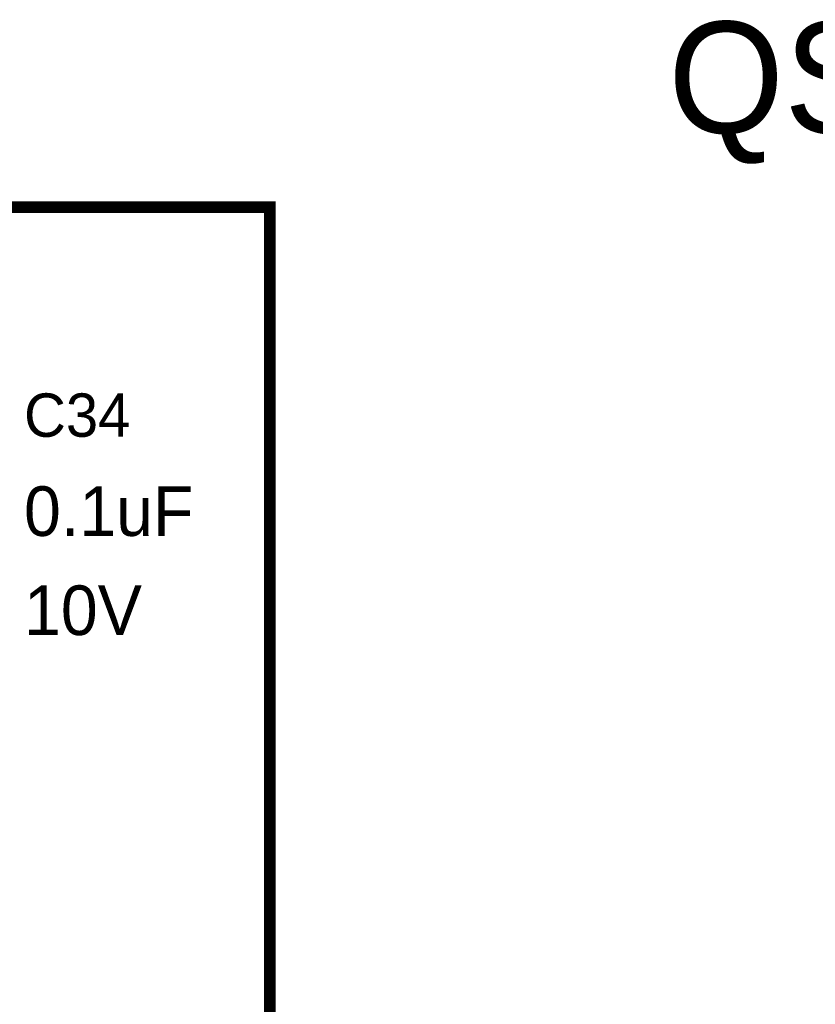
# Model space of a CAD drawing. Header units: inches. Extents: x 0 to 17, y 0 to 11.
# Tile 41 of 48: x 7.544 to 8.359, y 6.333 to 7.342. Entities that reach past the tile are written whole.
import ezdxf

# ---------------------------------------------------------------- set-up
doc = ezdxf.new("R2010")
doc.units = ezdxf.units.IN
doc.header["$MEASUREMENT"] = 0
doc.layers.add('Sheet', color=255, linetype='Continuous')

msp = doc.modelspace()

# ---------------------------------------------------------------- linework, layer by layer
at = {"layer": 'Sheet'}
msp.add_lwpolyline([(8.1004, 6.1498, 0.0118, 0.0118, 0), (7.8003, 6.1498, 0.0118, 0.0118, 0), (7.8003, 7.1498, 0.0118, 0.0118, 0), (7.4502, 7.1498, 0.0118, 0.0118, 0)], format="xyseb", dxfattribs=at)

# ---------------------------------------------------------------- texts
for s, height, p in [('QSPI FLASH', 0.11419, (8.2082, 7.2255)), ('C34', 0.04441, (7.5485, 6.9146)), ('0.1uF', 0.05075, (7.5485, 6.8131)), ('10V', 0.05075, (7.5485, 6.7116))]:
    msp.add_text(s, height=height, dxfattribs=at).set_placement(p)

doc.saveas('drawing.dxf')
